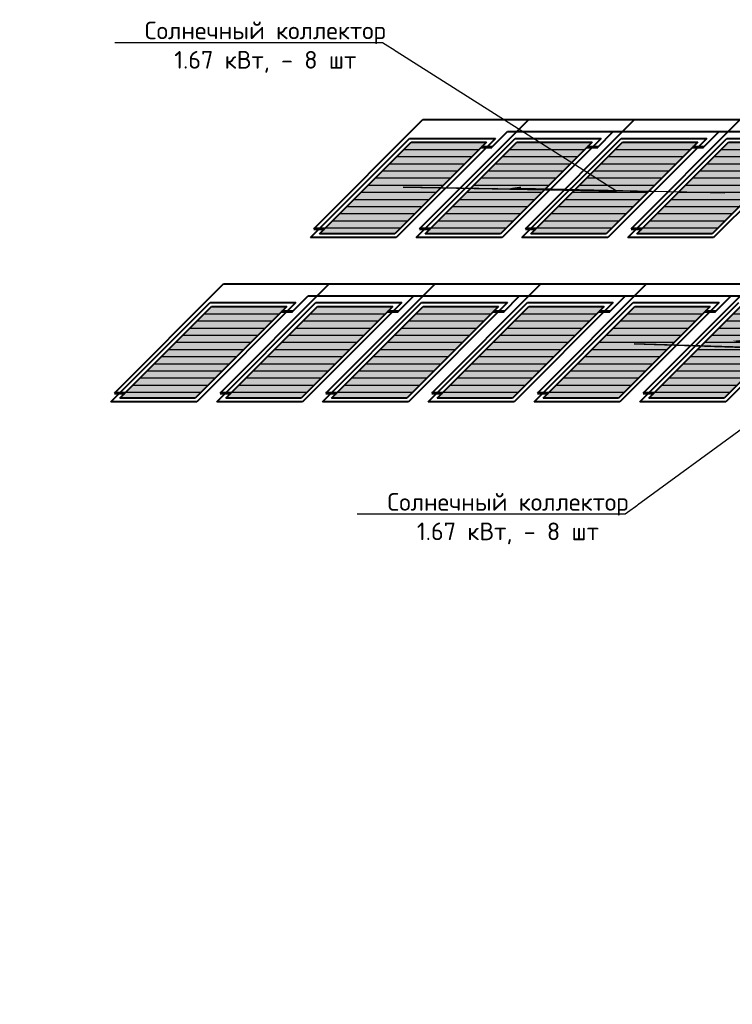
# Model space of a CAD drawing. Extents: x -4445 to 1909585, y 1860 to 289234.
# Tile 88 of 110: x 618820 to 628926, y 198042 to 211994. Entities that reach past the tile are written whole.
import ezdxf
from ezdxf import colors
from ezdxf.entities.mleader import LeaderData, LeaderLine
from ezdxf.math import Vec2, Vec3

# ---------------------------------------------------------------- set-up
doc = ezdxf.new("R2010")
doc.units = 0
doc.header["$LTSCALE"] = 0.5
doc.header["$MEASUREMENT"] = 0
doc.layers.get('0').update_dxf_attribs({"linetype": 'CONTINUOUS', "lineweight": 18})
doc.styles.add('GOST', font='isocpeur.ttf')
doc.styles.add('Isocpeur', font='isocpeui.ttf', dxfattribs={"height": 250})
doc.styles.get("Standard").update_dxf_attribs({"font": 'spds.shx', "oblique": 15})
doc.linetypes.add('изоляция', pattern='A,0.00254,-2.54,[134,ltypeshp.shx,S=2.54,R=0,X=-2.54,Y=0],-5.08,[134,ltypeshp.shx,S=2.54,R=180,X=2.54,Y=0],-2.54', length=10.16254)
doc.linetypes.add('Т1 подача', pattern='A,5,-0.5,["Т1",Standard,S=0.7,R=0,X=0,Y=-0.35],-1', length=6.5)
doc.linetypes.add('Т2 обратка', pattern='A,5,-0.5,["Т2",Standard,S=0.7,R=0,X=0,Y=-0.35],-1', length=6.5)
pattern_1 = [(180, (-163440.79, -457946.97), (-101.027881, -101.027881), [])]
pattern_2 = [(180, (-169440.79, -457946.97), (-101.027881, -101.027881), [])]
pattern_3 = [(180, (-166612.36, -455618.54), (-101.027881, -101.027881), [])]

msp = doc.modelspace()

# ---------------------------------------------------------------- hatches: boundary and pattern name
at = {"linetype": 'Continuous', "lineweight": -3, "ltscale": 250}
h = msp.add_hatch(color=7, dxfattribs=at)
h.set_gradient(color1=(34, 52, 110), color2=(16, 86, 137))
h.paths.add_polyline_path([(624370.041, 210260.085), (625438.041, 210260.085), (624138.379, 208960.423), (623070.379, 208960.423)])
h = msp.add_hatch(dxfattribs=at)
h.set_pattern_fill('ANSI31', scale=45, angle=-360)
h.set_pattern_definition(pattern_3)
h.paths.add_polyline_path([(624138.379, 208960.423), (623070.379, 208960.423), (624370.041, 210260.085), (625438.041, 210260.085)])
h = msp.add_hatch(color=7, dxfattribs=at)
h.set_gradient(color1=(34, 52, 110), color2=(16, 86, 137))
h.paths.add_polyline_path([(625870.041, 210260.085), (626938.041, 210260.085), (625638.379, 208960.423), (624570.379, 208960.423)])
h = msp.add_hatch(dxfattribs=at)
h.set_pattern_fill('ANSI31', scale=45, angle=-360)
h.set_pattern_definition(pattern_3)
h.paths.add_polyline_path([(625638.379, 208960.423), (624570.379, 208960.423), (625870.041, 210260.085), (626938.041, 210260.085)])
h = msp.add_hatch(color=7, dxfattribs=at)
h.set_gradient(color1=(34, 52, 110), color2=(16, 86, 137))
h.paths.add_polyline_path([(627370.041, 210260.085), (628438.041, 210260.085), (627138.379, 208960.423), (626070.379, 208960.423)])
h = msp.add_hatch(dxfattribs=at)
h.set_pattern_fill('ANSI31', scale=45, angle=-360)
h.set_pattern_definition(pattern_3)
h.paths.add_polyline_path([(627138.379, 208960.423), (626070.379, 208960.423), (627370.041, 210260.085), (628438.041, 210260.085)])
h = msp.add_hatch(color=7, dxfattribs=at)
h.set_gradient(color1=(34, 52, 110), color2=(16, 86, 137))
h.paths.add_polyline_path([(628870.041, 210260.085), (629938.041, 210260.085), (628638.379, 208960.423), (627570.379, 208960.423)])
h = msp.add_hatch(dxfattribs=at)
h.set_pattern_fill('ANSI31', scale=45, angle=-360)
h.set_pattern_definition(pattern_3)
h.paths.add_polyline_path([(628638.379, 208960.423), (627570.379, 208960.423), (628870.041, 210260.085), (629938.041, 210260.085)])
h = msp.add_hatch(color=7, dxfattribs=at)
h.set_gradient(color1=(34, 52, 110), color2=(16, 86, 137))
h.paths.add_polyline_path([(621541.614, 207931.658), (622609.614, 207931.658), (621309.952, 206631.996), (620241.952, 206631.996)])
h = msp.add_hatch(dxfattribs=at)
h.set_pattern_fill('ANSI31', scale=45, angle=-360)
h.set_pattern_definition(pattern_2)
h.paths.add_polyline_path([(621309.952, 206631.996), (620241.952, 206631.996), (621541.614, 207931.658), (622609.614, 207931.658)])
h = msp.add_hatch(color=7, dxfattribs=at)
h.set_gradient(color1=(34, 52, 110), color2=(16, 86, 137))
h.paths.add_polyline_path([(627541.614, 207931.658), (628609.614, 207931.658), (627309.952, 206631.996), (626241.952, 206631.996)])
h = msp.add_hatch(dxfattribs=at)
h.set_pattern_fill('ANSI31', scale=45, angle=-360)
h.set_pattern_definition(pattern_1)
h.paths.add_polyline_path([(627309.952, 206631.996), (626241.952, 206631.996), (627541.614, 207931.658), (628609.614, 207931.658)])
h = msp.add_hatch(color=7, dxfattribs=at)
h.set_gradient(color1=(34, 52, 110), color2=(16, 86, 137))
h.paths.add_polyline_path([(629041.614, 207931.658), (630109.614, 207931.658), (628809.952, 206631.996), (627741.952, 206631.996)])
h = msp.add_hatch(dxfattribs=at)
h.set_pattern_fill('ANSI31', scale=45, angle=-360)
h.set_pattern_definition(pattern_1)
h.paths.add_polyline_path([(628809.952, 206631.996), (627741.952, 206631.996), (629041.614, 207931.658), (630109.614, 207931.658)])

# ---------------------------------------------------------------- linework, layer by layer
at = {"color": 177, "linetype": 'Т2 обратка', "lineweight": 40, "ltscale": 170, "true_color": 0x293189}
for p, q in [((622991.089, 209031.134), (624538.239, 210578.284)), ((624491.089, 209031.134), (626038.239, 210578.284)), ((624538.239, 210578.284), (636606.239, 210578.284)), ((625991.089, 209031.134), (627538.239, 210578.284)), ((627491.089, 209031.134), (629038.239, 210578.284)), ((620162.662, 206702.707), (621709.812, 208249.856)), ((621662.662, 206702.707), (623209.812, 208249.856)), ((621709.812, 208249.856), (633777.812, 208249.856)), ((626162.662, 206702.707), (627709.812, 208249.856)), ((627662.662, 206702.707), (629209.812, 208249.856))]:
    msp.add_line(p, q, dxfattribs=at)
at = {"color": 8, "linetype": 'изоляция', "ltscale": 7}
for p, q in [((624538.239, 210578.284), (636606.239, 210578.284)), ((625737.948, 210409.992), (636437.948, 210409.992)), ((621709.812, 208249.856), (633777.812, 208249.856)), ((622909.52, 208081.565), (633609.52, 208081.565))]:
    msp.add_line(p, q, dxfattribs=at)
at = {"color": 244, "linetype": 'Т1 подача', "lineweight": 40, "ltscale": 250, "true_color": 0x991b1e}
for p, q in [((625517.33, 210189.375), (625737.948, 210409.992)), ((625737.948, 210409.992), (636437.948, 210409.992)), ((627017.33, 210189.375), (627237.948, 210409.992)), ((628517.33, 210189.375), (628737.948, 210409.992)), ((622688.903, 207860.948), (622909.52, 208081.565)), ((622909.52, 208081.565), (633609.52, 208081.565)), ((624188.903, 207860.948), (624409.52, 208081.565)), ((625688.903, 207860.948), (625909.52, 208081.565)), ((627188.903, 207860.948), (627409.52, 208081.565)), ((628688.903, 207860.948), (628909.52, 208081.565))]:
    msp.add_line(p, q, dxfattribs=at)
at = {"color": 7, "linetype": 'Continuous', "lineweight": 40, "ltscale": 250}
for p, q in [((622942.346, 208907.39), (624348.074, 210313.119)), ((623070.379, 208960.423), (624370.041, 210260.085)), ((625438.041, 210260.085), (624138.379, 208960.423)), ((625566.074, 210313.119), (624160.346, 208907.39)), ((624348.074, 210313.119), (625566.074, 210313.119)), ((624370.041, 210260.085), (625438.041, 210260.085)), ((624442.346, 208907.39), (625848.074, 210313.119)), ((624570.379, 208960.423), (625870.041, 210260.085)), ((626938.041, 210260.085), (625638.379, 208960.423)), ((627066.074, 210313.119), (625660.346, 208907.39)), ((625848.074, 210313.119), (627066.074, 210313.119)), ((625870.041, 210260.085), (626938.041, 210260.085)), ((625942.346, 208907.39), (627348.074, 210313.119)), ((626070.379, 208960.423), (627370.041, 210260.085)), ((628438.041, 210260.085), (627138.379, 208960.423)), ((628566.074, 210313.119), (627160.346, 208907.39)), ((627348.074, 210313.119), (628566.074, 210313.119)), ((627370.041, 210260.085), (628438.041, 210260.085)), ((627442.346, 208907.39), (628848.074, 210313.119)), ((627570.379, 208960.423), (628870.041, 210260.085)), ((629938.041, 210260.085), (628638.379, 208960.423)), ((630066.074, 210313.119), (628660.346, 208907.39)), ((628848.074, 210313.119), (630066.074, 210313.119)), ((628870.041, 210260.085), (629938.041, 210260.085)), ((624160.346, 208907.39), (622942.346, 208907.39)), ((624138.379, 208960.423), (623070.379, 208960.423)), ((625660.346, 208907.39), (624442.346, 208907.39)), ((625638.379, 208960.423), (624570.379, 208960.423)), ((627160.346, 208907.39), (625942.346, 208907.39)), ((627138.379, 208960.423), (626070.379, 208960.423)), ((628660.346, 208907.39), (627442.346, 208907.39)), ((628638.379, 208960.423), (627570.379, 208960.423)), ((620113.918, 206578.963), (621519.647, 207984.691)), ((620241.952, 206631.996), (621541.614, 207931.658)), ((622609.614, 207931.658), (621309.952, 206631.996)), ((622737.647, 207984.691), (621331.918, 206578.963)), ((621519.647, 207984.691), (622737.647, 207984.691)), ((621541.614, 207931.658), (622609.614, 207931.658)), ((621613.918, 206578.963), (623019.647, 207984.691)), ((621741.952, 206631.996), (623041.614, 207931.658)), ((623019.647, 207984.691), (624237.647, 207984.691)), ((623041.614, 207931.658), (624109.614, 207931.658)), ((624519.647, 207984.691), (625737.647, 207984.691)), ((624541.614, 207931.658), (625609.614, 207931.658)), ((626019.647, 207984.691), (627237.647, 207984.691)), ((626041.614, 207931.658), (627109.614, 207931.658)), ((626113.918, 206578.963), (627519.647, 207984.691)), ((626241.952, 206631.996), (627541.614, 207931.658)), ((628609.614, 207931.658), (627309.952, 206631.996)), ((628737.647, 207984.691), (627331.918, 206578.963)), ((627519.647, 207984.691), (628737.647, 207984.691)), ((627541.614, 207931.658), (628609.614, 207931.658)), ((627613.918, 206578.963), (629019.647, 207984.691)), ((627741.952, 206631.996), (629041.614, 207931.658)), ((630109.614, 207931.658), (628809.952, 206631.996)), ((630237.647, 207984.691), (628831.918, 206578.963)), ((621309.952, 206631.996), (620241.952, 206631.996)), ((622809.952, 206631.996), (621741.952, 206631.996)), ((627309.952, 206631.996), (626241.952, 206631.996)), ((628809.952, 206631.996), (627741.952, 206631.996)), ((621331.918, 206578.963), (620113.918, 206578.963)), ((622831.918, 206578.963), (621613.918, 206578.963)), ((627331.918, 206578.963), (626113.918, 206578.963)), ((628831.918, 206578.963), (627613.918, 206578.963))]:
    msp.add_line(p, q, dxfattribs=at)
at = {"color": 1, "lineweight": 60, "ltscale": 250}
for p, q in [((625517.33, 210189.375), (625367.33, 210189.375)), ((627017.33, 210189.375), (626867.33, 210189.375)), ((628517.33, 210189.375), (628367.33, 210189.375)), ((623141.089, 209031.134), (622991.089, 209031.134)), ((624641.089, 209031.134), (624491.089, 209031.134)), ((626141.089, 209031.134), (625991.089, 209031.134)), ((627641.089, 209031.134), (627491.089, 209031.134)), ((622688.903, 207860.948), (622538.903, 207860.948)), ((624188.903, 207860.948), (624038.903, 207860.948)), ((625688.903, 207860.948), (625538.903, 207860.948)), ((627188.903, 207860.948), (627038.903, 207860.948)), ((628688.903, 207860.948), (628538.903, 207860.948)), ((620312.662, 206702.707), (620162.662, 206702.707)), ((621812.662, 206702.707), (621662.662, 206702.707)), ((623312.662, 206702.707), (623162.662, 206702.707)), ((626312.662, 206702.707), (626162.662, 206702.707)), ((627812.662, 206702.707), (627662.662, 206702.707))]:
    msp.add_line(p, q, dxfattribs=at)

# ---------------------------------------------------------------- texts
at = {"color": 7, "lineweight": 50, "char_height": 250, "attachment_point": 4, "style": 'Isocpeur'}
for s, insert, width in [('\\pi2991.4444;{\\C0;Ссылочные документы}', (139553.599, 203614.276), 9505.04788), ('\\pi2752.61864;{\\C0;Прилагаемые документы}', (139553.599, 201264.584), 9505.04788), ('\\pi163.06818;{\\C0;Основные показатели систем водоснабжения и \\P\\pi2964.29924;канализации}', (139390.71, 198649.49), 8000)]:
    msp.add_mtext(s, dxfattribs=dict(at, insert=insert, width=width))

# ---------------------------------------------------------------- next in the draw order: leaders
at = {"ltscale": 250}
ml = msp.add_multileader_mtext('Standard', dxfattribs=at)
ml.set_content('Солнечный коллектор\\P1.67 кВт, - 8 шт', color=256, style='GOST')
ml.set_leader_properties()
ml.build(insert=Vec2(0, 0))
ml.multileader.update_dxf_attribs({"text_left_attachment_type": 6, "text_right_attachment_type": 6, "dogleg_length": 0.001, "arrow_head_size": 150, "scale": 100})
ctx = ml.context
ctx.base_point, ctx.scale, ctx.char_height, ctx.arrow_head_size, ctx.landing_gap_size, ctx.plane_origin = Vec3(620640.652, 211667.474), 100, 250, 150, 0, Vec3(623622.141, 212380.817)
ctx.left_attachment, ctx.right_attachment, ctx.text_align_type = 6, 6, 1
notes = []
notes.append((ctx, [(1, (1, 1, 0), (623965.752, 211667.474), (-1, 0), 0.1, [(5, [(625777.857, 209608.059), (628817.467, 209543.089), (624257.152, 209620.114), (627283.527, 209562.369)], 0, [])])]))
ctx.mtext.insert, ctx.mtext.alignment, ctx.mtext.flow_direction = Vec3(622303.152, 211967.474), 2, 5
ctx.mtext.has_bg_fill, ctx.mtext.bg_color, ctx.mtext.bg_scale_factor, ctx.mtext.bg_transparency, ctx.mtext.use_window_bg_color = 1, -1027028792, 1.5, 0, 1
ml = msp.add_multileader_mtext('Standard', dxfattribs=at)
ml.set_content('Солнечный коллектор\\P1.67 кВт, - 8 шт', color=256, style='GOST')
ml.set_leader_properties()
ml.build(insert=Vec2(0, 0))
ml.multileader.update_dxf_attribs({"text_left_attachment_type": 6, "text_right_attachment_type": 6, "dogleg_length": 0.001, "arrow_head_size": 150, "scale": 100})
ctx = ml.context
ctx.base_point, ctx.scale, ctx.char_height, ctx.arrow_head_size, ctx.landing_gap_size, ctx.plane_origin = Vec3(624081.7, 204985.916), 100, 250, 150, 0, Vec3(626090.871, 206053.107)
ctx.left_attachment, ctx.right_attachment, ctx.text_align_type = 6, 6, 1
notes.append((ctx, [(1, (1, 1, 0), (627406.8, 204985.916), (-1, 0), 0.1, [(5, [(628935.977, 207443.609), (631962.277, 207263.039), (627534.217, 207402.919), (630571.127, 207297.209)], 0, [])])]))
ctx.mtext.insert, ctx.mtext.alignment, ctx.mtext.flow_direction = Vec3(625744.2, 205285.916), 2, 5
ctx.mtext.has_bg_fill, ctx.mtext.bg_color, ctx.mtext.bg_scale_factor, ctx.mtext.bg_transparency, ctx.mtext.use_window_bg_color = 1, -1027028792, 1.5, 0, 1
for ctx, leaders in notes:
    for number, flags, end, landing, length, lines in leaders:
        leader = LeaderData()
        leader.index, (leader.has_last_leader_line, leader.has_dogleg_vector, leader.attachment_direction) = number, flags
        leader.last_leader_point, leader.dogleg_vector, leader.dogleg_length = Vec3(end), Vec3(landing), length
        for number, points, colour, breaks in lines:
            line = LeaderLine()
            line.index, line.vertices, line.color, line.breaks = number, Vec3.list(points), colors.encode_raw_color(colour), breaks
            leader.lines.append(line)
        ctx.leaders.append(leader)

# ---------------------------------------------------------------- next in the draw order: hatches: boundary and pattern name
at = {"linetype": 'Continuous', "lineweight": -3, "ltscale": 250}
h = msp.add_hatch(color=7, dxfattribs=at)
h.set_gradient(color1=(34, 52, 110), color2=(16, 86, 137))
h.paths.add_polyline_path([(623041.614, 207931.658), (624109.614, 207931.658), (622809.952, 206631.996), (621741.952, 206631.996)])
h = msp.add_hatch(dxfattribs=at)
h.set_pattern_fill('ANSI31', scale=45, angle=-360)
h.set_pattern_definition(pattern_2)
h.paths.add_polyline_path([(622809.952, 206631.996), (621741.952, 206631.996), (623041.614, 207931.658), (624109.614, 207931.658)])
h = msp.add_hatch(color=7, dxfattribs=at)
h.set_gradient(color1=(34, 52, 110), color2=(16, 86, 137))
h.paths.add_polyline_path([(624541.614, 207931.658), (625609.614, 207931.658), (624309.952, 206631.996), (623241.952, 206631.996)])
h = msp.add_hatch(dxfattribs=at)
h.set_pattern_fill('ANSI31', scale=45, angle=-360)
h.set_pattern_definition(pattern_2)
h.paths.add_polyline_path([(624309.952, 206631.996), (623241.952, 206631.996), (624541.614, 207931.658), (625609.614, 207931.658)])
h = msp.add_hatch(color=7, dxfattribs=at)
h.set_gradient(color1=(34, 52, 110), color2=(16, 86, 137))
h.paths.add_polyline_path([(626041.614, 207931.658), (627109.614, 207931.658), (625809.952, 206631.996), (624741.952, 206631.996)])
h = msp.add_hatch(dxfattribs=at)
h.set_pattern_fill('ANSI31', scale=45, angle=-360)
h.set_pattern_definition(pattern_2)
h.paths.add_polyline_path([(625809.952, 206631.996), (624741.952, 206631.996), (626041.614, 207931.658), (627109.614, 207931.658)])

# ---------------------------------------------------------------- next in the draw order: linework, layer by layer
at = {"color": 177, "linetype": 'Т2 обратка', "lineweight": 40, "ltscale": 170, "true_color": 0x293189}
for p, q in [((623162.662, 206702.707), (624709.812, 208249.856)), ((624662.662, 206702.707), (626209.812, 208249.856))]:
    msp.add_line(p, q, dxfattribs=at)
at = {"color": 7, "linetype": 'Continuous', "lineweight": 40, "ltscale": 250}
for p, q in [((624109.614, 207931.658), (622809.952, 206631.996)), ((624237.647, 207984.691), (622831.918, 206578.963)), ((623113.918, 206578.963), (624519.647, 207984.691)), ((623241.952, 206631.996), (624541.614, 207931.658)), ((625609.614, 207931.658), (624309.952, 206631.996)), ((625737.647, 207984.691), (624331.918, 206578.963)), ((624613.918, 206578.963), (626019.647, 207984.691)), ((624741.952, 206631.996), (626041.614, 207931.658)), ((627109.614, 207931.658), (625809.952, 206631.996)), ((627237.647, 207984.691), (625831.918, 206578.963)), ((624309.952, 206631.996), (623241.952, 206631.996)), ((625809.952, 206631.996), (624741.952, 206631.996)), ((624331.918, 206578.963), (623113.918, 206578.963)), ((625831.918, 206578.963), (624613.918, 206578.963))]:
    msp.add_line(p, q, dxfattribs=at)
at = {"color": 1, "lineweight": 60, "ltscale": 250}
msp.add_line((624812.662, 206702.707), (624662.662, 206702.707), dxfattribs=at)

doc.saveas('drawing.dxf')
